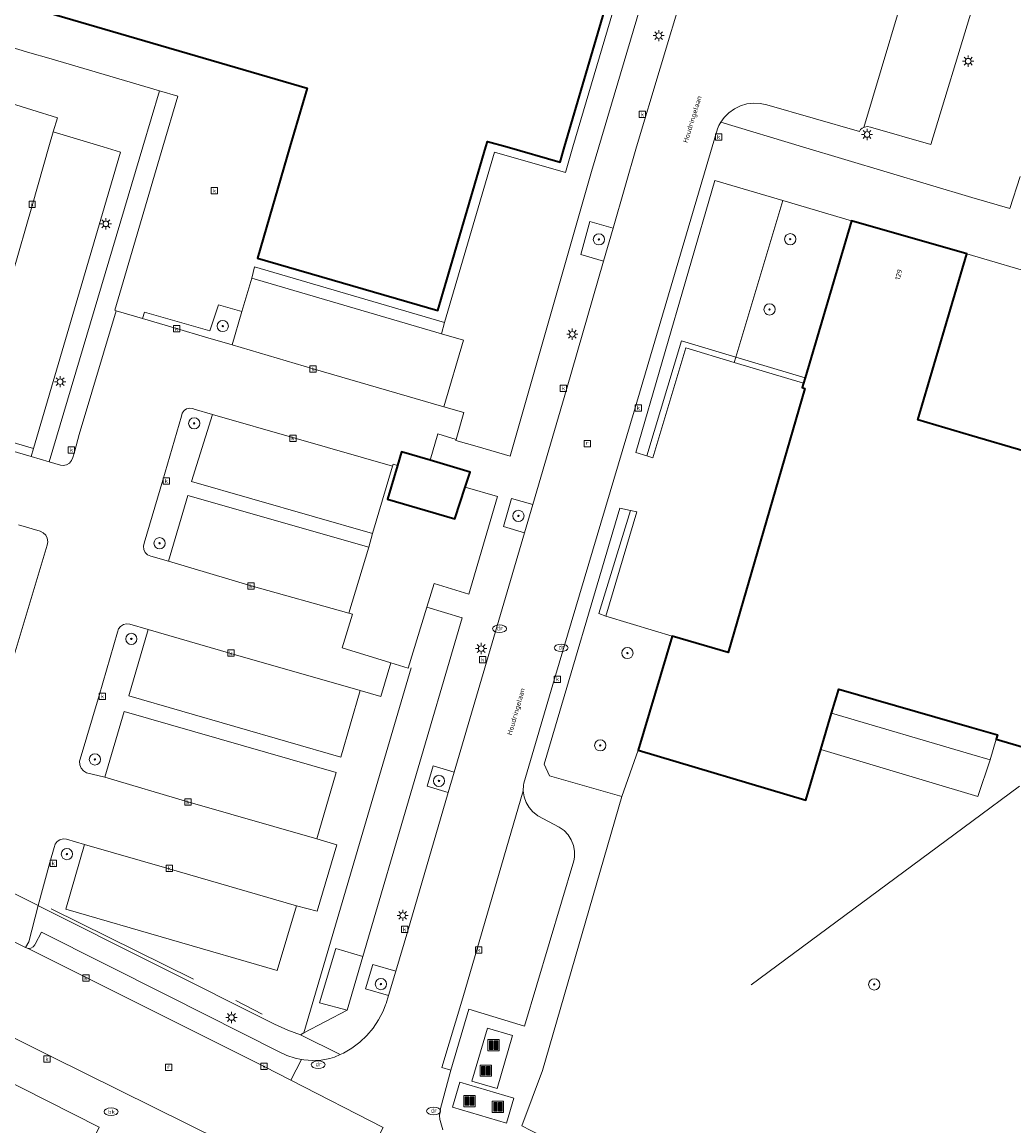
# Model space of a CAD drawing. Header units: metres. Extents: x 136597 to 137331, y 452400 to 453440.
# Tile 29 of 40: x 136932 to 137003, y 452930 to 453009. Entities that reach past the tile are written whole.
import ezdxf
from ezdxf.enums import TextEntityAlignment as Align

# ---------------------------------------------------------------- set-up
doc = ezdxf.new("R2010")
doc.units = ezdxf.units.M
doc.layers.get('0').update_dxf_attribs({"lineweight": 25})
for name, color, linetype, lineweight in [('AB-ondergrond', 7, 'Continuous', 25), ('B-WE-GR-BOOM-S @ 0.2', 90, 'Continuous', 25), ('B-WE-GR-GROENVOORZIENING-GV', 80, 'Continuous', 18), ('B-WE-GR-HAAG-G', 90, 'GR-HAAG1', 13), ('B-WE-IE-MEUBILAIR_WEGMEUBILAIR-S @ 0.2', 7, 'Continuous', 25), ('B-WE-IE-TERREINAFSCHEIDING_KUNSTMATIG_HEKWERK-G', 20, 'IE-TERREINAFSCHEIDING-KUNSTMATIG', 18), ('B-WE-KL-ET_LS_OV_LICHTMAST-S @ 0.2', 190, 'Continuous', 25), ('B-WE-KL-WATER-S @ 0.2', 170, 'Continuous', 25), ('B-WE-OG-BEBOUWING-GV', 7, 'Continuous', 35), ('B-WE-OG-BEBOUWING-T18', 10, 'Continuous', 18), ('B-WE-OG-TERREIN_CULTUURSCHEIDING-GV', 7, 'Continuous', 18), ('B-WE-OG-TERREIN_ERF-GV', 7, 'Continuous', 18), ('B-WE-OG-TOPOGRAFIE-T18', 10, 'Continuous', 18), ('B-WE-RI-GWA_KOLK-S @ 0.2', 30, 'Continuous', 25), ('B-WE-RI-GWA_RIOOLPUT-S @ 0.2', 30, 'Continuous', 25), ('B-WE-VH-VERHARDING_BETONSTRAATSTEEN-GV', 252, 'Continuous', 18), ('B-WE-VH-VERHARDING_GESLOTEN-GV', 252, 'Continuous', 18), ('B-WE-VH-VERHARDING_OPEN-GV', 252, 'Continuous', 18), ('B-WE-VH-VERHARDING_STRAATBAKSTEEN-GV', 252, 'Continuous', 18), ('B-WE-VH-VERHARDING_TEGEL-GV', 252, 'Continuous', 18)]:
    doc.layers.add(name, color=color, linetype=linetype, lineweight=lineweight)
doc.styles.add('NLCS-ISO', font='NLCS-ISO.ttf')
doc.styles.add('NLCS-ISO-ANNOTATIEF-T18', font='NLCS-ISO.ttf', dxfattribs={"height": 1.8})
doc.linetypes.add('GR-HAAG1', pattern='A,6,[176,NLCS.shx,S=0.125,R=0,X=0,Y=0],-2', length=8)
doc.linetypes.add('IE-TERREINAFSCHEIDING-KUNSTMATIG', pattern='A,4,[82,NLCS.SHX,S=0.75,R=90,X=0,Y=0],4,-2', length=10)

# ---------------------------------------------------------------- blocks, each defined once
blk = doc.blocks.new('SIE-WEG_AFVAL_APART_PLAATS-SO')
at = {"linetype": 'ByBlock', "lineweight": 18}
h = blk.add_hatch(color=0, dxfattribs=at)
h.dxf.hatch_style = 1
h.paths.add_polyline_path([(1.5, -1.5), (0.25, -1.5), (0.25, 1.5), (1.5, 1.5)])
h.paths.add_polyline_path([(-1.5, -1.5), (-0.25, -1.5), (-0.25, 1.5), (-1.5, 1.5)])
at = {"color": 0, "linetype": 'ByBlock', "lineweight": 18}
for points in [[(-2, -2), (2, -2), (2, 2), (-2, 2)], [(-1.5, -1.5), (-0.25, -1.5), (-0.25, 1.5), (-1.5, 1.5)], [(1.5, -1.5), (0.25, -1.5), (0.25, 1.5), (1.5, 1.5)]]:
    blk.add_lwpolyline(points, close=True, dxfattribs=at)
blk = doc.blocks.new('SKL-ET_OV_LICHTMAST-SO')
at = {"color": 0, "linetype": 'ByBlock', "lineweight": 18}
for points in [[(-1.25, 0), (-2, 0)], [(-1.41, 1.41), (-0.88, 0.88)], [(0, 2), (0, 1.25)], [(0.88, 0.88), (1.41, 1.41)], [(2, 0), (1.25, 0)], [(-1.41, -1.41), (-0.88, -0.88)], [(0, -1.25), (0, -2)], [(0.88, -0.88), (1.41, -1.41)]]:
    blk.add_lwpolyline(points, dxfattribs=at)
blk.add_circle((0, 0), 1, dxfattribs=at)
blk = doc.blocks.new('SRI-KOLK-SO')
at = {"color": 0, "linetype": 'ByBlock', "lineweight": 18}
blk.add_lwpolyline([(-1.125, -1.125), (1.125, -1.125), (1.125, 1.125), (-1.125, 1.125)], close=True, dxfattribs=at)
at = {"color": 0, "linetype": 'ByBlock', "lineweight": 18, "style": 'NLCS-ISO'}
blk.add_text('k', height=1.5, dxfattribs=at).set_placement((0, 0), align=Align.MIDDLE_CENTER)
blk = doc.blocks.new('SKL-WATER_DRAINAGEPUT-SO')
at = {"color": 0, "linetype": 'ByBlock', "lineweight": 18}
blk.add_ellipse((0, 0), major_axis=(2.5, 0), ratio=0.54, dxfattribs=at)
at = {"color": 0, "linetype": 'ByBlock', "lineweight": 18, "style": 'NLCS-ISO'}
blk.add_text('dr', height=1.5, dxfattribs=at).set_placement((0.12, 0.19), align=Align.MIDDLE_CENTER)
blk = doc.blocks.new('SRI-PUT_INSPECTIEPUT_RIOOLPUT-SO')
at = {"color": 0, "linetype": 'ByBlock', "lineweight": 18}
blk.add_lwpolyline([(-1.12, -1.12), (1.12, -1.12), (1.12, 1.12), (-1.12, 1.12)], close=True, dxfattribs=at)
at = {"color": 0, "linetype": 'ByBlock', "lineweight": 18, "style": 'NLCS-ISO'}
blk.add_text('r', height=1.5, dxfattribs=at).set_placement((0, 0.28), align=Align.MIDDLE_CENTER)
blk = doc.blocks.new('SKL-WATER_BRANDKRAAN_BRANDPUT-SO')
at = {"color": 0, "linetype": 'ByBlock', "lineweight": 18}
blk.add_ellipse((0, 0), major_axis=(2.5, 0), ratio=0.54, dxfattribs=at)
at = {"color": 0, "linetype": 'ByBlock', "lineweight": 18, "style": 'NLCS-ISO'}
blk.add_text('bk', height=1.5, dxfattribs=at).set_placement((0.16, 0), align=Align.MIDDLE_CENTER)
blk = doc.blocks.new('SGR-BOOM_01-SO')
at = {"linetype": 'ByBlock', "lineweight": 18}
h = blk.add_hatch(color=0, dxfattribs=at)
h.dxf.hatch_style = 1
edge = h.paths.add_edge_path()
edge.add_arc((0, 0), 0.25, 0, 360)
at = {"color": 0, "linetype": 'ByBlock', "lineweight": 18}
for radius in [2, 0.25]:
    blk.add_circle((0, 0), radius, dxfattribs=at)
blk = doc.blocks.new('A$C8609b1a7')
at = {"layer": 'B-WE-GR-GROENVOORZIENING-GV', "color": 9, "flags": 128}
for points in [[(-356.476, -460.607), (-356.496, -460.677), (-354.987, -461.119), (-352.636, -461.807), (-346.822, -441.493), (-346.305, -439.747), (-343.41, -429.97), (-345.127, -429.456), (-348.15, -439.747), (-348.683, -441.56), (-353.756, -440.114), (-357.309, -452.264), (-357.515, -453.064), (-355.966, -453.517), (-357.366, -458.267), (-355.926, -458.687)], [(-377.628, -435.733), (-378.823, -439.747), (-385.503, -462.197), (-384.706, -462.427), (-384.512, -462.453), (-384.277, -462.411), (-384.068, -462.296), (-383.908, -462.117), (-383.816, -461.897), (-383.676, -461.417), (-383.356, -460.247), (-380.726, -451.427), (-380.826, -451.387), (-377.396, -439.747), (-376.326, -436.117)], [(-336.642, -455.117), (-336.527, -454.732), (-333.188, -443.557), (-338.026, -442.134), (-343.675, -461.531), (-342.882, -461.781), (-342.459, -461.914), (-340.105, -454.081)], [(-345.284, -445.528), (-346.937, -445.05), (-347.593, -447.417), (-345.965, -447.887)], [(-357.309, -452.264), (-370.861, -448.285), (-371.06, -449.099), (-357.515, -453.064)], [(-378.846, -451.987), (-376.416, -452.687), (-374.356, -453.307), (-372.466, -453.857), (-371.766, -451.476), (-373.434, -450.996), (-374.057, -452.856), (-374.211, -452.812), (-378.71, -451.516)], [(-376.996, -469.287), (-375.606, -464.597), (-362.716, -468.277), (-362.456, -467.317), (-375.346, -463.597), (-373.866, -458.817), (-375.156, -458.437), (-375.264, -458.392), (-375.485, -458.364), (-375.702, -458.416), (-375.888, -458.54), (-376.018, -458.722), (-376.076, -458.937), (-377.396, -463.497), (-378.741, -467.99), (-378.79, -468.223), (-378.759, -468.459), (-378.652, -468.671), (-378.482, -468.837), (-378.266, -468.937)], [(-351.018, -465.252), (-352.534, -464.807), (-353.096, -466.817), (-351.605, -467.254)], [(-344.661, -486.074), (-343.492, -482.771), (-341.073, -474.633), (-342.33, -474.252), (-345.806, -473.207), (-343.584, -465.759), (-344.035, -465.661), (-344.799, -465.496), (-350.203, -483.763), (-349.818, -484.603)], [(-386.286, -493.847), (-386.259, -493.861), (-369.426, -502.297), (-368.496, -502.737), (-367.576, -503.057), (-367.332, -502.929), (-364.258, -501.313), (-366.233, -500.782), (-365.072, -496.918), (-363.137, -497.485), (-356.062, -473.327), (-358.57, -472.561), (-359.896, -476.905), (-361.133, -476.526), (-361.846, -478.937), (-363.326, -478.517), (-364.716, -483.257), (-379.836, -478.897), (-378.456, -474.167), (-379.746, -473.767), (-379.982, -473.745), (-380.212, -473.803), (-380.41, -473.933), (-380.553, -474.122), (-380.626, -474.347), (-381.946, -478.857), (-383.306, -483.407), (-383.332, -483.546), (-383.316, -483.802), (-383.223, -484.04), (-383.061, -484.238), (-382.846, -484.377), (-381.546, -484.697), (-380.166, -479.997), (-365.046, -484.357), (-366.426, -489.077), (-364.986, -489.517), (-366.386, -494.247), (-367.856, -493.867), (-369.246, -498.487), (-384.326, -494.107), (-382.976, -489.487), (-384.267, -489.111), (-384.505, -489.091), (-384.736, -489.149), (-384.936, -489.281), (-385.081, -489.47), (-385.156, -489.697), (-385.456, -490.767)], [(-318.394, -483.447), (-319.696, -483.064), (-329.705, -480.124), (-330.473, -482.717), (-319.266, -486.059)], [(-357.038, -485.778), (-356.612, -484.325), (-358.118, -483.883), (-358.558, -485.332)], [(-361.311, -500.264), (-360.792, -498.523), (-362.419, -498.037), (-362.94, -499.779)]]:
    blk.add_lwpolyline(points, close=True, dxfattribs=at)
blk.add_lwpolyline([(-294.389, -488.911), (-317.967, -481.989), (-318.394, -483.447), (-319.266, -486.059), (-330.473, -482.717), (-331.54, -486.318), (-343.492, -482.771), (-344.661, -486.074), (-350.323, -505.615), (-351.797, -509.553), (-351.149, -509.876), (-335.553, -517.651), (-320.202, -525.346), (-319.696, -525.599), (-310.825, -530.028)], dxfattribs=at)
at = {"layer": 'B-WE-GR-HAAG-G', "color": 9, "flags": 128}
for points in [[(-342.882, -461.781), (-340.415, -453.57), (-336.527, -454.732)], [(-336.527, -454.732), (-331.6, -456.203)], [(-344.035, -465.661), (-346.315, -473.026), (-345.806, -473.207)], [(-367.332, -502.929), (-359.688, -476.885)], [(-375.206, -499.097), (-385.376, -494.087)], [(-372.196, -500.627), (-370.306, -501.597)]]:
    blk.add_lwpolyline(points, dxfattribs=at)
at = {"layer": 'B-WE-IE-TERREINAFSCHEIDING_KUNSTMATIG_HEKWERK-G', "color": 9, "flags": 128}
for points in [[(-378.823, -439.747), (-377.628, -435.733)], [(-385.503, -462.197), (-378.822, -439.747)], [(-319.696, -487.85), (-316.305, -485.342)], [(-319.696, -487.85), (-335.451, -499.499)]]:
    blk.add_lwpolyline(points, dxfattribs=at)
at = {"layer": 'B-WE-OG-BEBOUWING-GV', "color": 9, "flags": 128}
for points in [[(-345.296, -427.997), (-350.469, -426.449), (-349.978, -424.743), (-352.969, -423.893), (-360.214, -421.751), (-362.807, -420.978), (-363.091, -421.865), (-363.346, -422.72), (-382.356, -417.147), (-386.096, -430.007), (-367.103, -435.545), (-368.332, -439.747), (-370.646, -447.667), (-357.786, -451.417), (-354.373, -439.747), (-354.256, -439.347), (-352.853, -439.747), (-349.066, -440.827), (-348.749, -439.747)], [(-355.829, -464.012), (-355.476, -462.947), (-358.326, -462.077), (-360.37, -461.478), (-360.655, -462.451), (-361.365, -464.875), (-356.581, -466.276)]]:
    blk.add_lwpolyline(points, close=True, dxfattribs=at)
blk.add_lwpolyline([(-312.238, -462.531), (-319.696, -460.342), (-323.544, -459.198), (-320.058, -447.37), (-328.29, -445.005), (-331.6, -456.203), (-331.715, -456.592), (-331.806, -456.901), (-331.611, -456.975), (-337.07, -475.791), (-341.073, -474.633), (-343.492, -482.771), (-331.54, -486.318), (-330.473, -482.717), (-329.705, -480.124), (-329.195, -478.402), (-319.696, -481.137), (-317.874, -481.672), (-317.967, -481.989), (-294.389, -488.911)], dxfattribs=at)
at = {"layer": 'B-WE-OG-TERREIN_CULTUURSCHEIDING-GV', "color": 9, "flags": 128}
blk.add_lwpolyline([(-319.696, -429.978), (-322.632, -439.562), (-326.935, -438.342), (-327.148, -438.293), (-327.364, -438.323), (-327.416, -438.349), (-327.518, -438.4), (-327.638, -438.511), (-327.723, -438.65), (-334.328, -436.737), (-334.796, -436.637), (-335.275, -436.616), (-335.75, -436.675), (-336.209, -436.812), (-336.639, -437.023), (-337.028, -437.303), (-337.365, -437.644), (-337.612, -437.988), (-331.767, -439.747), (-319.696, -443.348), (-316.993, -444.14), (-316.245, -441.843)], dxfattribs=at)
at = {"layer": 'B-WE-OG-TERREIN_ERF-GV', "color": 9, "flags": 128}
for points in [[(-392.738, -431.273), (-393.811, -434.915), (-389.686, -436.167), (-389.726, -436.247), (-387.886, -436.747), (-386.736, -437.097), (-384.906, -437.657), (-385.216, -438.677), (-381.657, -439.747), (-380.426, -440.117), (-386.636, -461.247), (-386.784, -461.827), (-385.503, -462.197), (-378.823, -439.747), (-377.628, -435.733), (-385.526, -433.407), (-386.896, -433.027)], [(-331.715, -456.592), (-331.6, -456.203), (-328.29, -445.005), (-333.188, -443.557), (-336.527, -454.732), (-336.642, -455.117)], [(-308.834, -450.664), (-314.56, -448.983), (-320.058, -447.37), (-323.544, -459.198), (-319.696, -460.342), (-312.238, -462.531), (-311.055, -458.512)], [(-386.784, -461.827), (-386.636, -461.247), (-391.086, -459.947), (-391.133, -459.939), (-391.289, -459.963), (-391.412, -460.059), (-391.474, -460.204), (-391.457, -460.36), (-391.367, -460.488), (-391.226, -460.557), (-389.346, -461.087)], [(-353.526, -464.667), (-355.829, -464.012), (-356.581, -466.276), (-361.365, -464.875), (-360.655, -462.451), (-360.966, -462.357), (-361.01, -462.502), (-362.456, -467.317), (-362.716, -468.277), (-364.136, -472.997), (-363.88, -473.073), (-364.609, -475.461), (-361.133, -476.526), (-359.896, -476.905), (-358.57, -472.561), (-358.059, -470.887), (-355.57, -471.647)], [(-329.705, -480.124), (-319.696, -483.064), (-318.394, -483.447), (-317.967, -481.989), (-317.874, -481.672), (-319.696, -481.137), (-329.195, -478.402)]]:
    blk.add_lwpolyline(points, close=True, dxfattribs=at)
blk.add_lwpolyline([(-388.286, -476.947), (-385.656, -468.137), (-385.61, -467.896), (-385.643, -467.654), (-385.753, -467.436), (-385.926, -467.264), (-386.146, -467.157), (-387.692, -466.703)], dxfattribs=at)
at = {"layer": 'B-WE-VH-VERHARDING_BETONSTRAATSTEEN-GV', "color": 9, "flags": 128}
for points in [[(-385.216, -438.677), (-385.523, -439.747), (-386.696, -443.847), (-389.626, -453.937), (-391.474, -460.204), (-391.412, -460.059), (-391.289, -459.963), (-391.133, -459.939), (-391.086, -459.947), (-386.636, -461.247), (-380.426, -440.117), (-381.657, -439.747)], [(-371.766, -451.476), (-372.466, -453.857), (-366.676, -455.567), (-357.366, -458.267), (-355.966, -453.517), (-357.515, -453.064), (-371.06, -449.099)], [(-361.01, -462.502), (-367.884, -460.528), (-373.866, -458.817), (-375.346, -463.597), (-362.456, -467.317)], [(-364.136, -472.997), (-362.716, -468.277), (-375.606, -464.597), (-376.996, -469.287), (-371.106, -471.037)], [(-378.456, -474.167), (-379.836, -478.897), (-364.716, -483.257), (-363.326, -478.517), (-372.556, -475.867)], [(-361.677, -509.683), (-368.26, -506.294), (-370.18, -505.321), (-387.005, -496.899), (-387.186, -496.837), (-393.466, -493.687), (-393.506, -493.797), (-421.756, -479.677), (-423.655, -478.724), (-426.31, -484.115), (-426.237, -484.152), (-424.835, -484.851), (-423.085, -485.723), (-415.174, -489.68), (-413.735, -490.4), (-392.091, -501.228), (-390.247, -502.158), (-388.842, -502.867), (-385.375, -504.616), (-373.224, -510.626), (-371.773, -511.343), (-367.901, -513.258), (-365.866, -514.265), (-364.404, -515.013)], [(-366.426, -489.077), (-365.046, -484.357), (-380.166, -479.997), (-381.546, -484.697), (-375.606, -486.447)], [(-382.976, -489.487), (-384.326, -494.107), (-369.246, -498.487), (-367.856, -493.867), (-376.946, -491.217)]]:
    blk.add_lwpolyline(points, close=True, dxfattribs=at)
at = {"layer": 'B-WE-VH-VERHARDING_GESLOTEN-GV', "color": 9, "flags": 128}
for points in [[(-353.563, -506.88), (-352.464, -503.113), (-354.253, -502.59), (-355.352, -506.357)], [(-352.884, -509.365), (-352.357, -507.586), (-356.221, -506.442), (-356.748, -508.221)]]:
    blk.add_lwpolyline(points, close=True, dxfattribs=at)
at = {"layer": 'B-WE-VH-VERHARDING_OPEN-GV', "color": 9, "flags": 128}
for points in [[(-389.626, -453.937), (-386.696, -443.847), (-385.523, -439.747), (-385.216, -438.677), (-384.906, -437.657), (-386.736, -437.097), (-387.886, -436.747)], [(-387.692, -466.703), (-386.146, -467.157), (-385.926, -467.264), (-385.753, -467.436), (-385.643, -467.654), (-385.61, -467.896), (-385.656, -468.137), (-388.286, -476.947)], [(-392.416, -490.797), (-386.286, -493.847), (-385.456, -490.767), (-385.156, -489.697), (-385.081, -489.47), (-384.936, -489.281), (-384.736, -489.149), (-384.505, -489.091), (-384.267, -489.111), (-382.976, -489.487), (-376.946, -491.217), (-367.856, -493.867), (-366.386, -494.247), (-364.986, -489.517), (-366.426, -489.077), (-375.606, -486.447), (-381.546, -484.697), (-382.846, -484.377), (-383.061, -484.238), (-383.223, -484.04), (-383.316, -483.802), (-383.332, -483.546), (-383.306, -483.407), (-381.946, -478.857), (-380.626, -474.347), (-380.553, -474.122), (-380.41, -473.933), (-380.212, -473.803), (-379.982, -473.745), (-379.746, -473.767), (-378.456, -474.167), (-372.556, -475.867), (-363.326, -478.517), (-361.846, -478.937), (-361.133, -476.526), (-364.609, -475.461), (-363.88, -473.073), (-364.136, -472.997), (-371.106, -471.037), (-376.996, -469.287), (-378.266, -468.937), (-378.482, -468.837), (-378.652, -468.671), (-378.759, -468.459), (-378.79, -468.223), (-378.741, -467.99), (-377.396, -463.497), (-376.076, -458.937), (-376.018, -458.722), (-375.888, -458.54), (-375.702, -458.416), (-375.485, -458.364), (-375.264, -458.392), (-375.156, -458.437), (-373.866, -458.817), (-367.884, -460.528), (-361.01, -462.502), (-360.966, -462.357), (-360.655, -462.451), (-360.37, -461.478), (-358.326, -462.077), (-357.796, -460.197), (-356.476, -460.607), (-355.926, -458.687), (-357.366, -458.267), (-366.676, -455.567), (-372.466, -453.857), (-374.356, -453.307), (-376.416, -452.687), (-378.846, -451.987), (-380.726, -451.427), (-383.356, -460.247), (-383.676, -461.417), (-383.816, -461.897), (-383.908, -462.117), (-384.068, -462.296), (-384.277, -462.411), (-384.512, -462.453), (-384.706, -462.427), (-385.503, -462.197), (-386.784, -461.827), (-389.346, -461.087)]]:
    blk.add_lwpolyline(points, dxfattribs=at)
blk.add_lwpolyline([(-387.186, -496.837), (-386.956, -496.437), (-386.286, -493.847), (-392.416, -490.797), (-393.266, -492.167), (-393.696, -493.017), (-393.753, -493.204), (-393.73, -493.397), (-393.633, -493.566), (-393.476, -493.682), (-393.466, -493.687)], close=True, dxfattribs=at)
at = {"layer": 'B-WE-VH-VERHARDING_STRAATBAKSTEEN-GV', "color": 9, "flags": 128}
for points in [[(-357.438, -509.835), (-357.622, -509.179), (-357.64, -509.094), (-357.666, -508.828), (-357.6, -508.312), (-356.862, -505.591), (-357.498, -505.383), (-356.011, -500.419), (-351.692, -485.675), (-351.673, -485.254), (-351.65, -485.12), (-349.475, -477.672), (-343.707, -458.344), (-338.223, -439.747), (-337.841, -438.453), (-337.737, -438.215), (-337.612, -437.988), (-337.365, -437.644), (-337.028, -437.303), (-336.639, -437.023), (-336.209, -436.812), (-335.75, -436.675), (-335.275, -436.616), (-334.796, -436.637), (-334.328, -436.737), (-327.723, -438.65), (-327.638, -438.511), (-327.518, -438.4), (-327.416, -438.349), (-323.626, -425.679)], [(-340.243, -428.484), (-343.614, -439.747), (-345.284, -445.528), (-345.965, -447.887), (-348.612, -457.051), (-351.018, -465.252), (-351.605, -467.254), (-356.612, -484.325), (-357.038, -485.778), (-359.936, -495.656), (-360.792, -498.523), (-361.311, -500.264), (-361.482, -500.836), (-361.519, -500.933), (-361.688, -501.372), (-362.007, -501.996), (-362.394, -502.579), (-362.845, -503.115), (-363.355, -503.596), (-363.916, -504.016), (-364.521, -504.369), (-364.756, -504.472), (-365.162, -504.651), (-365.491, -504.748), (-366.103, -504.865), (-366.725, -504.902), (-367.347, -504.859), (-367.515, -504.825), (-368.26, -506.294), (-361.677, -509.683)]]:
    blk.add_lwpolyline(points, dxfattribs=at)
for points in [[(-323.218, -425.799), (-323.626, -425.679), (-327.416, -438.349), (-327.364, -438.323), (-327.148, -438.293), (-326.935, -438.342), (-322.632, -439.562), (-319.696, -429.978), (-318.754, -426.903), (-319.696, -426.67)], [(-356.862, -505.591), (-355.568, -501.238), (-351.609, -502.438), (-348.076, -490.646), (-348.036, -490.387), (-348.035, -489.965), (-348.114, -489.551), (-348.27, -489.159), (-348.497, -488.803), (-348.787, -488.497), (-349.129, -488.25), (-350.653, -487.448), (-350.677, -487.433), (-351.008, -487.172), (-351.283, -486.854), (-351.494, -486.489), (-351.632, -486.091), (-351.692, -485.675), (-356.011, -500.419), (-357.498, -505.383)], [(-368.26, -506.294), (-367.515, -504.825), (-367.958, -504.737), (-368.548, -504.538), (-369.108, -504.265), (-377.076, -500.267), (-386.046, -495.747), (-386.516, -496.607), (-386.53, -496.639), (-386.646, -496.791), (-386.814, -496.883), (-387.005, -496.899), (-370.18, -505.321)]]:
    blk.add_lwpolyline(points, close=True, dxfattribs=at)
at = {"layer": 'B-WE-VH-VERHARDING_TEGEL-GV', "color": 9, "flags": 128}
for points in [[(-392.394, -430.105), (-392.738, -431.273), (-386.896, -433.027), (-385.526, -433.407), (-377.628, -435.733), (-376.326, -436.117), (-377.396, -439.747), (-380.826, -451.387), (-380.726, -451.427), (-378.846, -451.987), (-378.71, -451.516), (-374.211, -452.812), (-374.057, -452.856), (-373.434, -450.996), (-371.766, -451.476), (-371.06, -449.099), (-370.861, -448.285), (-357.309, -452.264), (-353.756, -440.114), (-348.683, -441.56), (-348.15, -439.747), (-345.127, -429.456)], [(-343.41, -429.97), (-346.305, -439.747), (-346.822, -441.493), (-352.636, -461.807), (-354.987, -461.119), (-356.496, -460.677), (-356.476, -460.607), (-357.796, -460.197), (-358.326, -462.077), (-355.476, -462.947), (-355.829, -464.012), (-353.526, -464.667), (-355.57, -471.647), (-358.059, -470.887), (-358.57, -472.561), (-356.062, -473.327), (-363.137, -497.485), (-364.258, -501.313), (-367.332, -502.929), (-367.576, -503.057), (-364.756, -504.472), (-364.521, -504.369), (-363.916, -504.016), (-363.355, -503.596), (-362.845, -503.115), (-362.394, -502.579), (-362.007, -501.996), (-361.688, -501.372), (-361.519, -500.933), (-361.482, -500.836), (-361.311, -500.264), (-362.94, -499.779), (-362.419, -498.037), (-360.792, -498.523), (-359.936, -495.656), (-357.038, -485.778), (-358.558, -485.332), (-358.118, -483.883), (-356.612, -484.325), (-351.605, -467.254), (-353.096, -466.817), (-352.534, -464.807), (-351.018, -465.252), (-348.612, -457.051), (-345.965, -447.887), (-347.593, -447.417), (-346.937, -445.05), (-345.284, -445.528), (-343.614, -439.747), (-340.243, -428.484)], [(-345.296, -427.997), (-348.749, -439.747), (-349.066, -440.827), (-352.853, -439.747), (-354.256, -439.347), (-354.373, -439.747), (-357.786, -451.417), (-370.646, -447.667), (-368.332, -439.747), (-367.103, -435.545), (-386.096, -430.007)], [(-316.245, -441.843), (-316.993, -444.14), (-319.696, -443.348), (-331.767, -439.747), (-337.612, -437.988), (-337.737, -438.215), (-337.841, -438.453), (-338.223, -439.747), (-343.707, -458.344), (-349.475, -477.672), (-351.65, -485.12), (-351.673, -485.254), (-351.692, -485.675), (-351.632, -486.091), (-351.494, -486.489), (-351.283, -486.854), (-351.008, -487.172), (-350.677, -487.433), (-350.653, -487.448), (-349.129, -488.25), (-348.787, -488.497), (-348.497, -488.803), (-348.27, -489.159), (-348.114, -489.551), (-348.035, -489.965), (-348.036, -490.387), (-348.076, -490.646), (-351.609, -502.438), (-355.568, -501.238), (-356.862, -505.591), (-357.6, -508.312), (-357.666, -508.828), (-357.64, -509.094), (-357.622, -509.179), (-357.438, -509.835)], [(-351.149, -509.876), (-351.797, -509.553), (-350.323, -505.615), (-344.661, -486.074), (-349.818, -484.603), (-350.203, -483.763), (-344.799, -465.496), (-344.035, -465.661), (-343.584, -465.759), (-345.806, -473.207), (-342.33, -474.252), (-341.073, -474.633), (-337.07, -475.791), (-331.611, -456.975), (-331.806, -456.901), (-331.715, -456.592), (-336.642, -455.117), (-340.105, -454.081), (-342.459, -461.914), (-342.882, -461.781), (-343.675, -461.531), (-338.026, -442.134), (-333.188, -443.557), (-328.29, -445.005), (-320.058, -447.37), (-314.56, -448.983)], [(-373.224, -510.626), (-385.375, -504.616), (-388.842, -502.867)], [(-389.386, -505.904), (-381.935, -509.646)]]:
    blk.add_lwpolyline(points, dxfattribs=at)
for points in [[(-387.005, -496.899), (-386.814, -496.883), (-386.646, -496.791), (-386.53, -496.639), (-386.516, -496.607), (-386.046, -495.747), (-377.076, -500.267), (-369.108, -504.265), (-368.548, -504.538), (-367.958, -504.737), (-367.515, -504.825), (-367.347, -504.859), (-366.725, -504.902), (-366.103, -504.865), (-365.491, -504.748), (-365.162, -504.651), (-364.756, -504.472), (-367.576, -503.057), (-368.496, -502.737), (-369.426, -502.297), (-386.259, -493.861), (-386.286, -493.847), (-386.956, -496.437), (-387.186, -496.837)], [(-364.258, -501.313), (-363.137, -497.485), (-365.072, -496.918), (-366.233, -500.782)], [(-353.563, -506.88), (-355.352, -506.357), (-354.253, -502.59), (-352.464, -503.113)], [(-389.108, -515.944), (-388.395, -513.306), (-388.018, -512.088), (-383.902, -513.574), (-381.935, -509.646), (-389.386, -505.904), (-390.274, -508.811), (-393.364, -519.372), (-393.459, -519.344), (-395.579, -526.348), (-397.919, -528.213), (-397.53, -528.337), (-398.182, -530.559), (-396.17, -531.169), (-393.868, -531.85)], [(-352.884, -509.365), (-356.748, -508.221), (-356.221, -506.442), (-352.357, -507.586)]]:
    blk.add_lwpolyline(points, close=True, dxfattribs=at)
at = {"layer": 'B-WE-GR-BOOM-S @ 0.2', "color": 9, "xscale": 0.2, "yscale": 0.2, "zscale": 0.2}
for p in [(-346.299, -446.337), (-332.654, -446.322), (-334.132, -451.331), (-373.125, -452.517), (-375.165, -459.457), (-352.041, -466.056), (-377.635, -468.007), (-379.645, -474.827), (-344.262, -475.837), (-346.203, -482.422), (-382.245, -483.427), (-357.704, -484.958), (-384.245, -490.177), (-361.847, -499.449), (-326.666, -499.472)]:
    blk.add_blockref('SGR-BOOM_01-SO', p, dxfattribs=at)
at = {"layer": 'B-WE-IE-MEUBILAIR_WEGMEUBILAIR-S @ 0.2', "color": 9, "xscale": 0.2, "yscale": 0.2, "zscale": 0.2}
for p in [(-353.812, -503.799), (-354.362, -505.621), (-355.531, -507.788), (-353.502, -508.2)]:
    blk.add_blockref('SIE-WEG_AFVAL_APART_PLAATS-SO', p, dxfattribs=at)
at = {"layer": 'B-WE-KL-ET_LS_OV_LICHTMAST-S @ 0.2', "color": 9, "xscale": 0.2, "yscale": 0.2, "zscale": 0.2}
for p in [(-342.035, -431.807), (-319.958, -433.627), (-327.177, -438.853), (-381.465, -445.227), (-348.195, -453.104), (-384.725, -456.487), (-354.694, -475.52), (-360.293, -494.545), (-372.505, -501.827)]:
    blk.add_blockref('SKL-ET_OV_LICHTMAST-SO', p, dxfattribs=at)
at = {"layer": 'B-WE-KL-WATER-S @ 0.2', "color": 9, "xscale": 0.2, "yscale": 0.2, "zscale": 0.2}
for name, p in [('SKL-WATER_DRAINAGEPUT-SO', (-353.383, -474.106)), ('SKL-WATER_DRAINAGEPUT-SO', (-348.989, -475.466)), ('SKL-WATER_DRAINAGEPUT-SO', (-366.319, -505.193)), ('SKL-WATER_BRANDKRAAN_BRANDPUT-SO', (-381.093, -508.546)), ('SKL-WATER_DRAINAGEPUT-SO', (-358.087, -508.497))]:
    blk.add_blockref(name, p, dxfattribs=at)
at = {"layer": 'B-WE-RI-GWA_KOLK-S @ 0.2', "color": 9, "xscale": 0.2, "yscale": 0.2, "zscale": 0.2}
for p in [(-343.195, -437.429), (-337.764, -439.03), (-373.717, -442.864), (-386.72, -443.84), (-376.423, -452.711), (-366.682, -455.588), (-348.826, -456.955), (-343.486, -458.354), (-368.121, -460.521), (-383.916, -461.349), (-377.155, -463.567), (-371.112, -471.059), (-372.548, -475.842), (-354.579, -476.305), (-349.254, -477.702), (-381.706, -478.928), (-375.612, -486.471), (-385.215, -490.833), (-376.939, -491.194), (-360.155, -495.55), (-354.864, -497.012), (-382.88, -499.01), (-385.66, -504.791), (-370.18, -505.321)]:
    blk.add_blockref('SRI-KOLK-SO', p, dxfattribs=at)
at = {"layer": 'B-WE-RI-GWA_RIOOLPUT-S @ 0.2', "color": 9, "xscale": 0.2, "yscale": 0.2, "zscale": 0.2}
for p in [(-347.123, -460.896), (-376.979, -505.386)]:
    blk.add_blockref('SRI-PUT_INSPECTIEPUT_RIOOLPUT-SO', p, dxfattribs=at)
at = {"layer": 'B-WE-OG-BEBOUWING-T18', "color": 9, "style": 'NLCS-ISO-ANNOTATIEF-T18'}
blk.add_text('129', height=0.36, rotation=74, dxfattribs=at).set_placement((-324.92, -448.848), align=Align.MIDDLE)
at = {"layer": 'B-WE-OG-TOPOGRAFIE-T18', "color": 9, "style": 'NLCS-ISO-ANNOTATIEF-T18'}
for rotation, p in [(73, (-339.59, -437.785)), (74, (-352.166, -480.024))]:
    blk.add_text('Houdringelaan', height=0.36, rotation=rotation, dxfattribs=at).set_placement(p, align=Align.MIDDLE)

msp = doc.modelspace()

# ---------------------------------------------------------------- block references
at = {"layer": 'AB-ondergrond'}
msp.add_blockref('A$C8609b1a7', (137319.696, 453439.747), dxfattribs=at)

doc.saveas('drawing.dxf')
